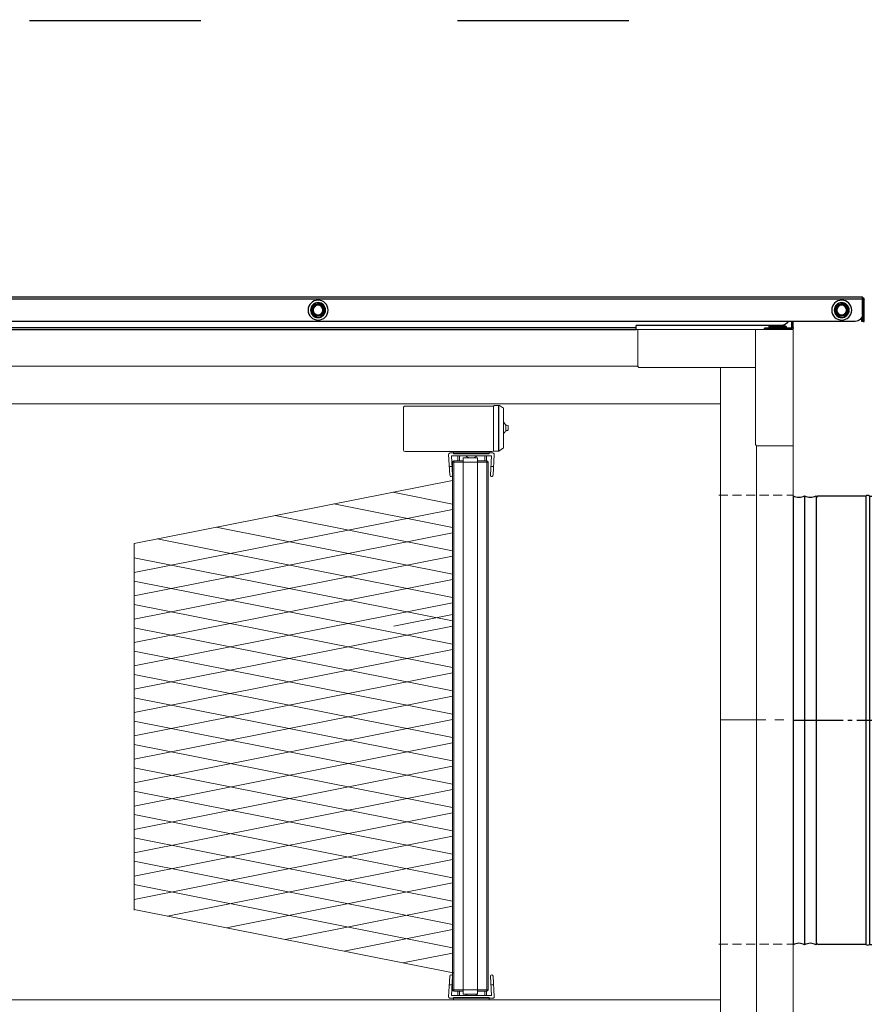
# Model space of a CAD drawing. Header units: millimetres. Extents: x -165365 to -33565, y 7406 to 103342.
# Tile 31 of 256: x -124659 to -124067, y 10757 to 11448. Entities that reach past the tile are written whole.
import ezdxf

# ---------------------------------------------------------------- set-up
doc = ezdxf.new("R2010")
doc.units = ezdxf.units.MM
doc.header["$MEASUREMENT"] = 0
for name, pattern in [('ACAD_ISO03W100', [150, 60, -90]), ('ACAD_ISO06W100', [36, 24, -3, 0, -3, 0, -3, 0, -3]), ('CENTER', [50.8, 31.75, -6.35, 6.35, -6.35]), ('CENTER2', [28.575, 19.05, -3.175, 3.175, -3.175]), ('HIDDEN', [9.525, 6.35, -3.175])]:
    doc.linetypes.add(name, pattern=pattern)
doc.layers.get('Defpoints').update_dxf_attribs({"color": 252})
for name, color, linetype in [('02___PRT_ALL_AXES', 7, 'Continuous'), ('ELEK ODGROMÓWKA', 214, 'Continuous'), ('ELEK OPIS', 140, 'Continuous')]:
    doc.layers.add(name, color=color, linetype=linetype)
doc.layers.add('Visible', color=7, linetype='Continuous', lineweight=70)
doc.styles.add('FDBES', font='simplex.shx', dxfattribs={"width": 0.7})
doc.styles.add('ROMANS', font='romans.shx')
doc.dimstyles.new('BUD_100', dxfattribs={"dimtxt": 100, "dimasz": 10, "dimexe": 2, "dimexo": 2, "dimgap": 20, "dimtad": 1, "dimdec": 4, "dimrnd": 5, "dimdsep": 46, "dimtxsty": 'FDBES', "dimblk1": 'KR', "dimblk2": 'KR', "dimsah": 1, "dimcen": 10, "dimdle": 2, "dimse1": 1, "dimse2": 1, "dimclrd": 256, "dimclrt": 256, "dimadec": 0, "dimazin": 0, "dimtfac": 0.714286, "dimtdec": 4, "dimtix": 1, "dimtofl": 0, "dimtmove": 0, "dimatfit": 3, "dimldrblk": 'KR', "dimfxl": 1, "dimtvp": 1.428571, "dimtolj": 1, "dimtzin": 0, "dimlwd": -1, "dimarcsym": 0})

# ---------------------------------------------------------------- blocks, each defined once
blk = doc.blocks.new('VVSA11c_FPVHe_SIDEVIEW_v3')
at = {"color": 7, "linetype": 'Continuous', "lineweight": 0}
for p, q in [((0, 120), (0, 1082)), ((0, 1082), (2000, 1082)), ((50.9, 147.7), (50.9, 1055.5)), ((1891.08, 1056.5), (108.92, 1056.5)), ((50.9, 1030), (1948, 1030)), ((182.1, 1030), (287, 1030)), ((205.77, 1028.8), (202.95, 1026.95)), ((202.95, 999.05), (202.95, 1026.95)), ((209.5, 1028.8), (205.77, 1028.8)), ((206.32, 1028.8), (206.32, 996.83)), ((206.6, 996.75), (206.6, 1028.8)), ((209.95, 1028.52), (209.95, 996.75)), ((210, 997.7), (210, 1028.3)), ((210, 1028.3), (211, 1028.3)), ((211, 1028.3), (272, 1028.3)), ((201.74, 1015.45), (201.92, 1015.68)), ((201.85, 1015.59), (201.92, 1015.68)), ((201.92, 1015.68), (202.11, 1015.91)), ((202.03, 1015.81), (202.18, 1015.99)), ((202.18, 1015.99), (202.28, 1016.12)), ((202.28, 1016.12), (202.45, 1016.33)), ((202.45, 1016.33), (202.65, 1016.56)), ((202.65, 1016.56), (202.85, 1016.81)), ((202.95, 1016.12), (202.85, 1016.12)), ((199.7, 1014.73), (200.68, 1015)), ((199.7, 1011.54), (199.7, 1014.73)), ((200.55, 1011.28), (200.26, 1011.36)), ((200.55, 1011.28), (200.26, 1011.36)), ((201.4, 1015.02), (200.68, 1015)), ((201.4, 1011.02), (201.11, 1011.1)), ((201.4, 1015.02), (201.4, 1011.02)), ((206.32, 996.83), (202.95, 999.05)), ((209.95, 996.75), (206.6, 996.75)), ((240.5, 995.5), (210.5, 995.5)), ((211.2, 996.5), (213, 996.5)), ((213, 995), (213, 996.5)), ((213, 996.5), (238, 996.5)), ((238, 995), (213, 995)), ((238, 996.5), (238, 995)), ((238, 996.5), (272, 996.5)), ((210.35, 979.89), (209.5, 994.44)), ((212.25, 980.01), (211.46, 993.5)), ((211.46, 993.5), (239.54, 993.5)), ((213.75, 619), (213.75, 989)), ((238.75, 989), (213.75, 989)), ((214.75, 618), (214.75, 990)), ((214.75, 990), (221.25, 990)), ((215, 990), (215, 993.5)), ((216.23, 990), (216.23, 993.5)), ((221.25, 616), (221.25, 992)), ((221.25, 992), (231.25, 992)), ((231.25, 616), (231.25, 992)), ((231.25, 990), (237.75, 990)), ((233.77, 990), (233.77, 993.5)), ((235, 990), (235, 993.5)), ((237.75, 990), (237.75, 618)), ((238.75, 980.01), (239.54, 993.5)), ((238.75, 989), (238.75, 619)), ((240.65, 979.89), (241.5, 994.44)), ((211.9, 986), (209.99, 986)), ((241.01, 986), (239.1, 986)), ((209.5, 614.06), (210.35, 628.61)), ((211.46, 615), (212.25, 628.49)), ((239.54, 615), (238.75, 628.49)), ((241.5, 614.06), (240.65, 628.61)), ((211.9, 622.5), (209.99, 622.5)), ((241.01, 622.5), (239.1, 622.5)), ((211.46, 615), (239.54, 615)), ((238.75, 619), (213.75, 619)), ((214.75, 618), (221.25, 618)), ((215, 615), (215, 618)), ((216.23, 615), (216.23, 618)), ((221.25, 616), (231.25, 616)), ((231.25, 618), (237.75, 618)), ((233.77, 615), (233.77, 618)), ((235, 615), (235, 618)), ((213, 612), (50.9, 612)), ((240.5, 613), (210.5, 613)), ((213, 613.5), (213, 612)), ((238, 613.5), (213, 613.5)), ((213, 612), (238, 612)), ((238, 612), (238, 613.5)), ((614.03, 612), (238, 612))]:
    blk.add_line(p, q, dxfattribs=at)
at = {"color": 7, "linetype": 'ByBlock', "lineweight": 0}
for p, q in [((273.18, 1027.11), (273.17, 997.59)), ((25.75, 201.42), (25.75, 1000.58)), ((461.86, 932.01), (461.86, 674.7))]:
    blk.add_line(p, q, dxfattribs=at)
at = {"color": 7, "lineweight": 0}
for p, q in [((461.86, 932.01), (238.75, 976.3)), ((238.76, 959.65), (280.7, 967.97)), ((238.76, 943.27), (321.95, 959.78)), ((461.86, 911.65), (238.76, 955.94)), ((238.76, 926.89), (363.2, 951.6)), ((238.76, 910.51), (404.44, 943.41)), ((461.86, 895.27), (238.76, 939.56)), ((238.76, 894.13), (445.69, 935.22)), ((461.86, 878.89), (238.76, 923.18)), ((238.76, 877.76), (461.86, 922.05)), ((461.86, 862.51), (238.76, 906.81)), ((238.76, 861.38), (461.86, 905.67)), ((461.86, 846.13), (238.76, 890.43)), ((238.76, 845), (461.86, 889.29)), ((280, 874.05), (238.76, 882.24)), ((461.86, 829.76), (238.76, 874.05)), ((238.76, 828.62), (461.86, 872.92)), ((461.86, 813.38), (238.76, 857.67)), ((238.76, 812.24), (461.86, 856.54)), ((461.86, 797), (238.76, 841.29)), ((238.76, 795.87), (461.86, 840.16)), ((461.86, 780.62), (238.76, 824.92)), ((238.76, 779.49), (461.86, 823.78)), ((280, 800.35), (238.76, 808.54)), ((461.86, 764.24), (238.76, 808.54)), ((238.76, 763.11), (461.86, 807.4)), ((461.86, 747.87), (238.76, 792.16)), ((238.76, 746.73), (461.86, 791.03)), ((461.86, 731.49), (238.76, 775.78)), ((238.76, 730.35), (461.86, 774.65)), ((461.86, 715.11), (238.76, 759.4)), ((238.76, 713.98), (461.86, 758.27)), ((461.86, 698.73), (238.76, 743.03)), ((238.76, 697.6), (461.86, 741.89)), ((461.86, 682.35), (238.76, 726.65)), ((238.76, 681.22), (461.86, 725.51)), ((438.52, 670.61), (238.76, 710.27)), ((238.76, 664.84), (461.86, 709.14)), ((397.27, 662.42), (238.76, 693.89)), ((238.76, 648.46), (461.86, 692.76)), ((356.02, 654.23), (238.76, 677.51)), ((461.86, 675.24), (238.41, 630.88)), ((314.78, 646.04), (238.76, 661.14)), ((273.53, 637.85), (238.76, 644.76))]:
    blk.add_line(p, q, dxfattribs=at)
at = {"color": 9, "linetype": 'HIDDEN', "lineweight": 0}
for p, q in [((52.08, 965.88), (0, 965.88)), ((52.08, 650.88), (0, 650.88))]:
    blk.add_line(p, q, dxfattribs=at)
at = {"color": 9, "linetype": 'CENTER', "lineweight": 0}
blk.add_line((50.9, 808.38), (0, 808.38), dxfattribs=at)
at = {"color": 7, "linetype": 'Continuous', "lineweight": 0}
for centre, radius, start, end in [((209.5, 1028.3), 0.5, 0, 90), ((272.03, 1027.15), 1.15, 357.71689, 91.49149), ((256.66, 971.31), 70.46, 141.20859, 141.65546), ((225.23, 1091.53), 83.97, 252.29726, 252.70129), ((229.24, 1103.98), 97.05, 252.801, 252.97579), ((232.42, 1114.42), 107.95, 252.98568, 253.14281), ((231.32, 1033.94), 37.69, 217.45355, 217.66912), ((206.6, 997.25), 0.5, 236.68937, 270), ((210.5, 994.5), 1, 90, 183.34371), ((211.2, 997.7), 1.2, 180, 270), ((240.5, 994.5), 1, 356.65629, 90), ((271.98, 997.7), 1.2, 270, 0), ((214.75, 989), 1, 90, 180), ((237.75, 989), 1, 0, 90), ((211.3, 979.95), 0.95, 183.34371, 3.34371), ((239.7, 979.95), 0.95, 176.65629, 356.65629), ((211.3, 628.55), 0.95, 356.65629, 176.65629), ((239.7, 628.55), 0.95, 3.34371, 183.34371), ((214.75, 619), 1, 180, 270), ((237.75, 619), 1, 270, 0), ((210.5, 614), 1, 176.65629, 270), ((240.5, 614), 1, 270, 3.34371)]:
    blk.add_arc(centre, radius, start, end, dxfattribs=at)
blk.add_open_spline([(201.48, 1010.9), (201.71, 1010.61), (202.16, 1010.04), (202.62, 1009.47), (202.85, 1009.19)], degree=3, knots=[0, 0, 0, 0, 0.499995, 1, 1, 1, 1], dxfattribs=at)
at = {"layer": '02___PRT_ALL_AXES', "color": 7, "linetype": 'Continuous', "lineweight": 0}
blk.add_line((224.35, 992.1), (226.65, 992.1), dxfattribs=at)
for centre, start, end in [((225.23, 997.63), 227.521, 260.94034), ((225.77, 997.63), 279.05966, 312.479), ((225.23, 610.87), 113.61121, 132.479), ((225.77, 610.87), 47.521, 66.38879)]:
    blk.add_arc(centre, 5.6, start, end, dxfattribs=at)
at = {"layer": 'Visible', "color": 7, "lineweight": 0}
for p, q in [((26.5, 1082), (26.5, 1001.33)), ((108.92, 1082), (108.92, 1056.25)), ((26.5, 1055.5), (108.17, 1055.5)), ((108.17, 1055.5), (108.92, 1056.25)), ((0, 1000.58), (25.75, 1000.58)), ((26.5, 1001.33), (25.75, 1000.58)), ((238.75, 989), (238.75, 619))]:
    blk.add_line(p, q, dxfattribs=at)
blk = doc.blocks.new('Łącznik_Mufa_Fi315')
at = {"color": 7, "linetype": 'Continuous'}
for p, q in [((0, 157.5), (0, -157.5)), ((8, 157.5), (8, -157.5))]:
    blk.add_line(p, q, dxfattribs=at)
at = {"color": 7, "linetype": 'CENTER2'}
blk.add_line((0, 0), (8, 0), dxfattribs=at)
at = {"color": 7, "linetype": 'Continuous'}
for centre, start, end in [((4, 164.43), 240, 300), ((4, -164.43), 60, 120)]:
    blk.add_arc(centre, 8, start, end, dxfattribs=at)
blk = doc.blocks.new('VVSA11c_ROOF_FPV_SIDEVIEW_v3')
at = {"color": 7, "linetype": 'Continuous'}
for p, q in [((-49.7, 1087.7), (-49.7, 1103.5)), ((-49.7, 1103.5), (-49, 1103.5)), ((-49, 1087.7), (-49, 1103.5)), ((-49, 1102.5), (-48.5, 1102.5)), ((-48.5, 1092.7), (-48.5, 1104.7)), ((-48.5, 1104.7), (997.8, 1104.7)), ((-48.5, 1103.5), (997.8, 1103.5)), ((-38.48, 1096.42), (-35.9, 1099.82)), ((-36.17, 1098.97), (-37.73, 1096.91)), ((-36.17, 1098.97), (-36.41, 1099.15)), ((-36.25, 1099.09), (-36.17, 1098.97)), ((-35.62, 1099.94), (-31.38, 1099.4)), ((-34.82, 1099.53), (-34.85, 1099.68)), ((-34.78, 1099.83), (-34.82, 1099.53)), ((-32.25, 1099.21), (-34.82, 1099.53)), ((-32.25, 1099.21), (-32.22, 1099.51)), ((-32.19, 1099.34), (-32.25, 1099.21)), ((-31.14, 1099.22), (-29.48, 1095.28)), ((-30.81, 1098.44), (-31.09, 1098.33)), ((-31.09, 1098.33), (-30.98, 1098.43)), ((-31.09, 1098.33), (-30.09, 1095.94)), ((328.52, 1096.42), (331.1, 1099.82)), ((330.83, 1098.97), (329.27, 1096.91)), ((330.83, 1098.97), (330.59, 1099.15)), ((330.75, 1099.09), (330.83, 1098.97)), ((331.38, 1099.94), (335.62, 1099.4)), ((332.18, 1099.53), (332.15, 1099.68)), ((332.22, 1099.83), (332.18, 1099.53)), ((334.75, 1099.21), (332.18, 1099.53)), ((334.75, 1099.21), (334.78, 1099.51)), ((334.81, 1099.34), (334.75, 1099.21)), ((335.86, 1099.22), (337.52, 1095.28)), ((336.19, 1098.44), (335.91, 1098.33)), ((335.91, 1098.33), (336.02, 1098.43)), ((335.91, 1098.33), (336.91, 1095.94)), ((-49, 1092.7), (-49.7, 1092.7)), ((-48.5, 1092), (-49, 1092)), ((-36.86, 1092.18), (-38.52, 1096.12)), ((-37.91, 1095.46), (-38.19, 1095.34)), ((-38.06, 1095.45), (-37.91, 1095.46)), ((-37.97, 1097.09), (-37.73, 1096.91)), ((-37.91, 1095.46), (-36.91, 1093.07)), ((-37.73, 1096.91), (-37.87, 1096.95)), ((-37.19, 1092.96), (-36.91, 1093.07)), ((-36.91, 1093.07), (-37.02, 1092.97)), ((-36.62, 1092), (-32.38, 1091.46)), ((-35.81, 1092.06), (-35.75, 1092.19)), ((-35.75, 1092.19), (-35.78, 1091.89)), ((-35.75, 1092.19), (-33.18, 1091.87)), ((-33.22, 1091.57), (-33.18, 1091.87)), ((-33.18, 1091.87), (-33.15, 1091.72)), ((-32.1, 1091.58), (-29.52, 1094.98)), ((-31.83, 1092.43), (-30.27, 1094.49)), ((-31.75, 1092.31), (-31.83, 1092.43)), ((-31.83, 1092.43), (-31.59, 1092.25)), ((-30.03, 1094.31), (-30.27, 1094.49)), ((-30.27, 1094.49), (-30.13, 1094.45)), ((-30.09, 1095.94), (-29.81, 1096.06)), ((-29.94, 1095.95), (-30.09, 1095.94)), ((330.14, 1092.18), (328.48, 1096.12)), ((329.09, 1095.46), (328.81, 1095.34)), ((328.94, 1095.45), (329.09, 1095.46)), ((329.03, 1097.09), (329.27, 1096.91)), ((329.09, 1095.46), (330.09, 1093.07)), ((329.27, 1096.91), (329.13, 1096.95)), ((329.81, 1092.96), (330.09, 1093.07)), ((330.09, 1093.07), (329.98, 1092.97)), ((330.38, 1092), (334.62, 1091.46)), ((331.19, 1092.06), (331.25, 1092.19)), ((331.25, 1092.19), (331.22, 1091.89)), ((331.25, 1092.19), (333.82, 1091.87)), ((333.78, 1091.57), (333.82, 1091.87)), ((333.82, 1091.87), (333.85, 1091.72)), ((334.9, 1091.58), (337.48, 1094.98)), ((335.17, 1092.43), (336.73, 1094.49)), ((335.25, 1092.31), (335.17, 1092.43)), ((335.17, 1092.43), (335.41, 1092.25)), ((336.97, 1094.31), (336.73, 1094.49)), ((336.73, 1094.49), (336.87, 1094.45)), ((336.91, 1095.94), (337.19, 1096.06)), ((337.06, 1095.95), (336.91, 1095.94)), ((-49, 1087.7), (-49.7, 1087.7)), ((-48, 1088), (-49, 1088)), ((-48, 1090.47), (-48, 1088)), ((-43.5, 1087.7), (992.8, 1087.7)), ((0, 1083.5), (0, 1087.7)), ((0, 1085), (1, 1085)), ((1, 1083.5), (1, 1087.7)), ((5.3, 1084.5), (16.7, 1084.5)), ((6.43, 1084.5), (6.43, 1085.38)), ((6.47, 1084.5), (6.47, 1085.37)), ((8.5, 1085), (110, 1085)), ((8.6, 1084.5), (8.6, 1085)), ((8.86, 1084.5), (8.86, 1085)), ((13.14, 1084.5), (13.14, 1085)), ((13.4, 1084.5), (13.4, 1085)), ((15.53, 1084.5), (15.53, 1085)), ((15.57, 1084.5), (15.57, 1085)), ((110, 1082), (110, 1085)), ((1, 1083.5), (0, 1083.5)), ((1.5, 1083), (1.5, 1082)), ((1.5, 1083), (20, 1083)), ((1.5, 1082), (20, 1082)), ((5, 1084.2), (5, 1083.8)), ((5, 1084.2), (17, 1084.2)), ((5.09, 1083.8), (5, 1083.8)), ((5.11, 1083.7), (5.13, 1083.63)), ((10.17, 1083.8), (5.33, 1083.8)), ((10.13, 1083.5), (5.67, 1083.5)), ((5.67, 1083.5), (5.68, 1083.5)), ((10.13, 1083.5), (11, 1083)), ((10.88, 1083.41), (11.12, 1083.8)), ((11, 1083), (11.29, 1083.5)), ((16.4, 1083.8), (11.12, 1083.8)), ((16.09, 1083.5), (11.29, 1083.5)), ((14, 1082), (14, 1083)), ((16.66, 1083.26), (16.69, 1083.42)), ((17, 1083.8), (16.74, 1083.8)), ((17, 1084.2), (17, 1083.8)), ((20, 1082), (20, 1083)), ((866, 1083.5), (110, 1083.5)), ((866, 1082), (110, 1082))]:
    blk.add_line(p, q, dxfattribs=at)
for points in [[(5.13, 1083.63), (5.17, 1083.52), (5.21, 1083.41), (5.26, 1083.3), (5.32, 1083.19)], [(16.69, 1083.42), (16.72, 1083.54), (16.74, 1083.7)]]:
    blk.add_lwpolyline(points, dxfattribs=at)
for centre, radius in [((-34, 1095.7), 7), ((-34, 1095.7), 5.25), ((-34, 1095.7), 4.95), ((-34, 1095.7), 3.7), ((-34, 1095.7), 3.4), ((333, 1095.7), 7), ((333, 1095.7), 5.25), ((333, 1095.7), 4.95), ((333, 1095.7), 3.7), ((333, 1095.7), 3.4)]:
    blk.add_circle(centre, radius, dxfattribs=at)
for centre, radius, start, end in [((-48.5, 1103.5), 1.2, 90, 180), ((-48.5, 1103.5), 0.5, 90, 180), ((155.86, 949.8), 243.3, 141.94347, 142.14793), ((-34, 1095.7), 4.07, 102.08788, 123.54645), ((-34, 1095.7), 3.92, 102.08579, 123.54893), ((-35.66, 1099.64), 0.3, 82.81718, 142.81718), ((-67.92, 809.3), 292.26, 83.50362, 83.67382), ((-34, 1095.7), 3.92, 42.08733, 63.54755), ((-70.22, 824.65), 277.31, 81.93789, 82.11743), ((-34, 1095.7), 4.07, 42.05818, 63.5586), ((-31.42, 1099.1), 0.3, 22.81718, 82.81718), ((522.86, 949.8), 243.3, 141.94347, 142.14793), ((333, 1095.7), 4.07, 102.08788, 123.54645), ((333, 1095.7), 3.92, 102.08579, 123.54893), ((331.34, 1099.64), 0.3, 82.81718, 142.81718), ((299.08, 809.3), 292.26, 83.50362, 83.67382), ((333, 1095.7), 3.92, 42.08733, 63.54755), ((296.78, 824.65), 277.31, 81.93789, 82.11743), ((333, 1095.7), 4.07, 42.05818, 63.5586), ((335.58, 1099.1), 0.3, 22.81718, 82.81718), ((-43.5, 1092.7), 5, 180, 270), ((-38.24, 1096.23), 0.3, 142.81718, 202.81718), ((314.34, 836.78), 437.89, 143.54757, 143.66126), ((224.88, 1202.29), 283.82, 201.93734, 202.11279), ((-34, 1095.7), 4.07, 162.07732, 183.56034), ((-34, 1095.7), 3.92, 162.085, 183.54937), ((-34, 1095.7), 4.07, 222.08785, 243.54641), ((231.3, 1209.66), 292.59, 203.50377, 203.67378), ((-34, 1095.7), 3.92, 222.08545, 243.54855), ((-36.58, 1092.3), 0.3, 202.81718, 262.81718), ((-2.59, 1332.97), 243.19, 261.94349, 262.14803), ((-34, 1095.7), 3.92, 282.08685, 303.54701), ((-34, 1095.7), 4.07, 282.0796, 303.5771), ((11.28, 1484.01), 394.8, 263.53799, 263.66406), ((-32.34, 1091.76), 0.3, 262.81718, 322.81718), ((-34, 1095.7), 3.92, 342.085, 3.54937), ((-34, 1095.7), 4.07, 342.09718, 3.54423), ((-211.66, 1228.94), 225.92, 323.46487, 323.68489), ((-250.67, 1006.08), 238.33, 21.94467, 22.15335), ((-29.76, 1095.17), 0.3, 322.81719, 22.81718), ((328.76, 1096.23), 0.3, 142.81718, 202.81718), ((681.34, 836.78), 437.89, 143.54757, 143.66126), ((591.88, 1202.29), 283.82, 201.93734, 202.11279), ((333, 1095.7), 4.07, 162.07732, 183.56034), ((333, 1095.7), 3.92, 162.085, 183.54937), ((333, 1095.7), 4.07, 222.08785, 243.54641), ((598.3, 1209.66), 292.59, 203.50377, 203.67378), ((333, 1095.7), 3.92, 222.08545, 243.54855), ((330.42, 1092.3), 0.3, 202.81718, 262.81718), ((364.41, 1332.97), 243.19, 261.94349, 262.14803), ((333, 1095.7), 3.92, 282.08685, 303.54701), ((333, 1095.7), 4.07, 282.0796, 303.5771), ((378.28, 1484.01), 394.8, 263.53799, 263.66406), ((334.66, 1091.76), 0.3, 262.81718, 322.81718), ((333, 1095.7), 3.92, 342.085, 3.54937), ((333, 1095.7), 4.07, 342.09718, 3.54423), ((155.34, 1228.94), 225.92, 323.46487, 323.68489), ((116.33, 1006.08), 238.33, 21.94467, 22.15335), ((337.24, 1095.17), 0.3, 322.81719, 22.81718), ((8.5, 1091), 6, 213.48606, 270), ((5.3, 1084.2), 0.3, 90, 180), ((16.7, 1084.2), 0.3, 0, 90), ((1.5, 1083.5), 1.5, 180, 270), ((1.5, 1083.5), 0.5, 180, 270), ((5.3, 1083.8), 0.3, 180, 242.91545), ((7.18, 1084.47), 2.2, 197.86494, 200.50163), ((22.98, 1080.28), 17.99, 168.71503, 169.97916), ((24.09, 1080.17), 18.72, 169.74719, 171.29869), ((16.09, 1083.75), 0.255, 269.93745, 274.32132), ((-1, 1086.93), 18.02, 348.74909, 349.69971), ((16.7, 1083.8), 0.3, 271.51039, 0), ((-0.86, 1086.9), 17.87, 349.69954, 350.01301)]:
    blk.add_arc(centre, radius, start, end, dxfattribs=at)
for major_axis, start_param, end_param in [((1.08, 4.29), -4.697066, -4.581337), ((2.48, -0.62), 0.445211, 0.798952)]:
    blk.add_ellipse((11, 1083), major_axis=major_axis, ratio=0.525577, start_param=start_param, end_param=end_param, dxfattribs=at)
for points, knots in [([(-36.41, 1099.15), (-36.4, 1099.15), (-36.4, 1099.15), (-36.4, 1099.15), (-36.39, 1099.15), (-36.37, 1099.15), (-36.35, 1099.15), (-36.33, 1099.14), (-36.29, 1099.12), (-36.27, 1099.1), (-36.25, 1099.09)], [0, 0, 0, 0, 0.009265, 0.03108, 0.102145, 0.196534, 0.311212, 0.450383, 0.614652, 1, 1, 1, 1]), ([(-35.9, 1099.82), (-35.89, 1099.83), (-35.87, 1099.83), (-35.85, 1099.83), (-35.82, 1099.83), (-35.77, 1099.81), (-35.74, 1099.79), (-35.71, 1099.78)], [0, 0, 0, 0, 0.133951, 0.226494, 0.341567, 0.634832, 1, 1, 1, 1]), ([(-35.62, 1099.94), (-35.63, 1099.94), (-35.64, 1099.93), (-35.66, 1099.91), (-35.68, 1099.89), (-35.7, 1099.84), (-35.71, 1099.8), (-35.71, 1099.78)], [0, 0, 0, 0, 0.133951, 0.226494, 0.341567, 0.634832, 1, 1, 1, 1]), ([(-34.85, 1099.68), (-34.85, 1099.7), (-34.84, 1099.74), (-34.82, 1099.78), (-34.81, 1099.81), (-34.8, 1099.82), (-34.79, 1099.83), (-34.78, 1099.83)], [0, 0, 0, 0, 0.385449, 0.688409, 0.802934, 0.891628, 1, 1, 1, 1]), ([(-32.22, 1099.51), (-32.22, 1099.51), (-32.21, 1099.51), (-32.21, 1099.5), (-32.2, 1099.49), (-32.2, 1099.48), (-32.19, 1099.46), (-32.19, 1099.44), (-32.19, 1099.4), (-32.18, 1099.37), (-32.19, 1099.34)], [0, 0, 0, 0, 0.009192, 0.03095, 0.101938, 0.196307, 0.311002, 0.45021, 0.614527, 1, 1, 1, 1]), ([(-31.38, 1099.4), (-31.37, 1099.4), (-31.36, 1099.39), (-31.35, 1099.37), (-31.34, 1099.34), (-31.33, 1099.29), (-31.33, 1099.25), (-31.33, 1099.22)], [0, 0, 0, 0, 0.133951, 0.226494, 0.341567, 0.634832, 1, 1, 1, 1]), ([(-31.14, 1099.22), (-31.14, 1099.23), (-31.16, 1099.24), (-31.18, 1099.24), (-31.21, 1099.24), (-31.26, 1099.24), (-31.3, 1099.23), (-31.33, 1099.22)], [0, 0, 0, 0, 0.133951, 0.226494, 0.341567, 0.634832, 1, 1, 1, 1]), ([(-31.33, 1099.22), (-31.27, 1099.09), (-31.15, 1098.83), (-31.04, 1098.56), (-30.98, 1098.43)], [0, 0, 0, 0, 0.497255, 1, 1, 1, 1]), ([(-30.98, 1098.43), (-30.96, 1098.43), (-30.92, 1098.44), (-30.88, 1098.45), (-30.85, 1098.45), (-30.83, 1098.45), (-30.82, 1098.45), (-30.81, 1098.44)], [0, 0, 0, 0, 0.385554, 0.688592, 0.80313, 0.891807, 1, 1, 1, 1]), ([(330.59, 1099.15), (330.6, 1099.15), (330.6, 1099.15), (330.6, 1099.15), (330.61, 1099.15), (330.63, 1099.15), (330.65, 1099.15), (330.67, 1099.14), (330.71, 1099.12), (330.73, 1099.1), (330.75, 1099.09)], [0, 0, 0, 0, 0.009265, 0.03108, 0.102145, 0.196534, 0.311212, 0.450383, 0.614652, 1, 1, 1, 1]), ([(331.1, 1099.82), (331.11, 1099.83), (331.13, 1099.83), (331.15, 1099.83), (331.18, 1099.83), (331.23, 1099.81), (331.26, 1099.79), (331.29, 1099.78)], [0, 0, 0, 0, 0.133951, 0.226494, 0.341567, 0.634832, 1, 1, 1, 1]), ([(331.38, 1099.94), (331.37, 1099.94), (331.36, 1099.93), (331.34, 1099.91), (331.32, 1099.89), (331.3, 1099.84), (331.29, 1099.8), (331.29, 1099.78)], [0, 0, 0, 0, 0.133951, 0.226494, 0.341567, 0.634832, 1, 1, 1, 1]), ([(332.15, 1099.68), (332.15, 1099.7), (332.16, 1099.74), (332.18, 1099.78), (332.19, 1099.81), (332.2, 1099.82), (332.21, 1099.83), (332.22, 1099.83)], [0, 0, 0, 0, 0.385449, 0.688409, 0.802934, 0.891628, 1, 1, 1, 1]), ([(334.78, 1099.51), (334.78, 1099.51), (334.79, 1099.51), (334.79, 1099.5), (334.8, 1099.49), (334.8, 1099.48), (334.81, 1099.46), (334.81, 1099.44), (334.81, 1099.4), (334.82, 1099.37), (334.81, 1099.34)], [0, 0, 0, 0, 0.009192, 0.03095, 0.101938, 0.196307, 0.311002, 0.45021, 0.614527, 1, 1, 1, 1]), ([(335.62, 1099.4), (335.63, 1099.4), (335.64, 1099.39), (335.65, 1099.37), (335.66, 1099.34), (335.67, 1099.29), (335.67, 1099.25), (335.67, 1099.22)], [0, 0, 0, 0, 0.133951, 0.226494, 0.341567, 0.634832, 1, 1, 1, 1]), ([(335.86, 1099.22), (335.86, 1099.23), (335.84, 1099.24), (335.82, 1099.24), (335.79, 1099.24), (335.74, 1099.24), (335.7, 1099.23), (335.67, 1099.22)], [0, 0, 0, 0, 0.133951, 0.226494, 0.341567, 0.634832, 1, 1, 1, 1]), ([(335.67, 1099.22), (335.73, 1099.09), (335.85, 1098.83), (335.96, 1098.56), (336.02, 1098.43)], [0, 0, 0, 0, 0.497255, 1, 1, 1, 1]), ([(336.02, 1098.43), (336.04, 1098.43), (336.08, 1098.44), (336.12, 1098.45), (336.15, 1098.45), (336.17, 1098.45), (336.18, 1098.45), (336.19, 1098.44)], [0, 0, 0, 0, 0.385554, 0.688592, 0.80313, 0.891807, 1, 1, 1, 1]), ([(-38.52, 1096.12), (-38.52, 1096.13), (-38.52, 1096.14), (-38.5, 1096.16), (-38.48, 1096.19), (-38.44, 1096.22), (-38.41, 1096.24), (-38.39, 1096.25)], [0, 0, 0, 0, 0.133951, 0.226494, 0.341567, 0.634832, 1, 1, 1, 1]), ([(-38.48, 1096.42), (-38.48, 1096.41), (-38.48, 1096.39), (-38.48, 1096.37), (-38.46, 1096.34), (-38.43, 1096.3), (-38.4, 1096.27), (-38.39, 1096.25)], [0, 0, 0, 0, 0.133951, 0.226494, 0.341567, 0.634832, 1, 1, 1, 1]), ([(-38.19, 1095.34), (-38.19, 1095.34), (-38.19, 1095.34), (-38.19, 1095.35), (-38.18, 1095.36), (-38.17, 1095.37), (-38.16, 1095.39), (-38.14, 1095.4), (-38.11, 1095.42), (-38.08, 1095.44), (-38.06, 1095.45)], [0, 0, 0, 0, 0.009193, 0.030951, 0.101941, 0.19631, 0.311005, 0.450213, 0.614529, 1, 1, 1, 1]), ([(-37.87, 1096.95), (-37.89, 1096.97), (-37.92, 1096.99), (-37.95, 1097.03), (-37.96, 1097.05), (-37.97, 1097.07), (-37.97, 1097.08), (-37.97, 1097.09)], [0, 0, 0, 0, 0.385569, 0.688617, 0.803158, 0.891833, 1, 1, 1, 1]), ([(-37.02, 1092.97), (-37.04, 1092.97), (-37.08, 1092.96), (-37.12, 1092.95), (-37.15, 1092.95), (-37.17, 1092.95), (-37.18, 1092.95), (-37.19, 1092.96)], [0, 0, 0, 0, 0.385449, 0.688409, 0.802934, 0.891628, 1, 1, 1, 1]), ([(-36.86, 1092.18), (-36.86, 1092.17), (-36.84, 1092.16), (-36.82, 1092.16), (-36.79, 1092.16), (-36.74, 1092.16), (-36.7, 1092.17), (-36.67, 1092.18)], [0, 0, 0, 0, 0.133951, 0.226494, 0.341567, 0.634832, 1, 1, 1, 1]), ([(-36.62, 1092), (-36.63, 1092), (-36.64, 1092.01), (-36.65, 1092.03), (-36.66, 1092.06), (-36.67, 1092.11), (-36.67, 1092.15), (-36.67, 1092.18)], [0, 0, 0, 0, 0.133951, 0.226494, 0.341567, 0.634832, 1, 1, 1, 1]), ([(-35.78, 1091.89), (-35.78, 1091.89), (-35.79, 1091.89), (-35.79, 1091.9), (-35.8, 1091.91), (-35.8, 1091.92), (-35.81, 1091.94), (-35.81, 1091.96), (-35.81, 1092), (-35.82, 1092.03), (-35.81, 1092.06)], [0, 0, 0, 0, 0.009265, 0.03108, 0.102145, 0.196535, 0.311212, 0.450384, 0.614652, 1, 1, 1, 1]), ([(-33.15, 1091.72), (-33.15, 1091.7), (-33.16, 1091.66), (-33.18, 1091.62), (-33.19, 1091.59), (-33.2, 1091.58), (-33.21, 1091.57), (-33.22, 1091.57)], [0, 0, 0, 0, 0.385571, 0.68862, 0.803161, 0.891836, 1, 1, 1, 1]), ([(-32.38, 1091.46), (-32.37, 1091.46), (-32.36, 1091.47), (-32.34, 1091.49), (-32.32, 1091.51), (-32.3, 1091.56), (-32.29, 1091.6), (-32.29, 1091.62)], [0, 0, 0, 0, 0.133951, 0.226494, 0.341567, 0.634832, 1, 1, 1, 1]), ([(-31.75, 1092.31), (-31.84, 1092.19), (-32.02, 1091.97), (-32.2, 1091.74), (-32.29, 1091.62)], [0, 0, 0, 0, 0.502746, 1, 1, 1, 1]), ([(-32.1, 1091.58), (-32.11, 1091.57), (-32.13, 1091.57), (-32.15, 1091.57), (-32.18, 1091.57), (-32.23, 1091.59), (-32.26, 1091.61), (-32.29, 1091.62)], [0, 0, 0, 0, 0.133951, 0.226494, 0.341567, 0.634832, 1, 1, 1, 1]), ([(-31.59, 1092.25), (-31.6, 1092.25), (-31.6, 1092.25), (-31.6, 1092.25), (-31.61, 1092.25), (-31.63, 1092.25), (-31.65, 1092.25), (-31.67, 1092.26), (-31.71, 1092.28), (-31.73, 1092.3), (-31.75, 1092.31)], [0, 0, 0, 0, 0.009202, 0.030967, 0.101966, 0.196337, 0.31103, 0.450233, 0.614544, 1, 1, 1, 1]), ([(-30.13, 1094.45), (-30.11, 1094.43), (-30.08, 1094.41), (-30.05, 1094.37), (-30.04, 1094.35), (-30.03, 1094.33), (-30.03, 1094.32), (-30.03, 1094.31)], [0, 0, 0, 0, 0.385581, 0.688638, 0.803179, 0.891852, 1, 1, 1, 1]), ([(-29.81, 1096.06), (-29.81, 1096.06), (-29.81, 1096.06), (-29.81, 1096.05), (-29.82, 1096.04), (-29.83, 1096.03), (-29.84, 1096.01), (-29.86, 1096), (-29.89, 1095.98), (-29.92, 1095.96), (-29.94, 1095.95)], [0, 0, 0, 0, 0.009185, 0.030937, 0.101918, 0.196284, 0.310982, 0.450193, 0.614514, 1, 1, 1, 1]), ([(-29.48, 1095.28), (-29.48, 1095.27), (-29.48, 1095.26), (-29.5, 1095.24), (-29.52, 1095.21), (-29.56, 1095.18), (-29.59, 1095.16), (-29.61, 1095.15)], [0, 0, 0, 0, 0.133951, 0.226494, 0.341567, 0.634832, 1, 1, 1, 1]), ([(-29.52, 1094.98), (-29.52, 1094.99), (-29.52, 1095.01), (-29.52, 1095.03), (-29.54, 1095.06), (-29.57, 1095.1), (-29.6, 1095.13), (-29.61, 1095.15)], [0, 0, 0, 0, 0.133951, 0.226494, 0.341567, 0.634832, 1, 1, 1, 1]), ([(328.48, 1096.12), (328.48, 1096.13), (328.48, 1096.14), (328.5, 1096.16), (328.52, 1096.19), (328.56, 1096.22), (328.59, 1096.24), (328.61, 1096.25)], [0, 0, 0, 0, 0.133951, 0.226494, 0.341567, 0.634832, 1, 1, 1, 1]), ([(328.52, 1096.42), (328.52, 1096.41), (328.52, 1096.39), (328.52, 1096.37), (328.54, 1096.34), (328.57, 1096.3), (328.6, 1096.27), (328.61, 1096.25)], [0, 0, 0, 0, 0.133951, 0.226494, 0.341567, 0.634832, 1, 1, 1, 1]), ([(328.81, 1095.34), (328.81, 1095.34), (328.81, 1095.34), (328.81, 1095.35), (328.82, 1095.36), (328.83, 1095.37), (328.84, 1095.39), (328.86, 1095.4), (328.89, 1095.42), (328.92, 1095.44), (328.94, 1095.45)], [0, 0, 0, 0, 0.009193, 0.030951, 0.101941, 0.19631, 0.311005, 0.450213, 0.614529, 1, 1, 1, 1]), ([(329.13, 1096.95), (329.11, 1096.97), (329.08, 1096.99), (329.05, 1097.03), (329.04, 1097.05), (329.03, 1097.07), (329.03, 1097.08), (329.03, 1097.09)], [0, 0, 0, 0, 0.385569, 0.688617, 0.803158, 0.891833, 1, 1, 1, 1]), ([(329.98, 1092.97), (329.96, 1092.97), (329.92, 1092.96), (329.88, 1092.95), (329.85, 1092.95), (329.83, 1092.95), (329.82, 1092.95), (329.81, 1092.96)], [0, 0, 0, 0, 0.385449, 0.688409, 0.802934, 0.891628, 1, 1, 1, 1]), ([(330.14, 1092.18), (330.14, 1092.17), (330.16, 1092.16), (330.18, 1092.16), (330.21, 1092.16), (330.26, 1092.16), (330.3, 1092.17), (330.33, 1092.18)], [0, 0, 0, 0, 0.133951, 0.226494, 0.341567, 0.634832, 1, 1, 1, 1]), ([(330.38, 1092), (330.37, 1092), (330.36, 1092.01), (330.35, 1092.03), (330.34, 1092.06), (330.33, 1092.11), (330.33, 1092.15), (330.33, 1092.18)], [0, 0, 0, 0, 0.133951, 0.226494, 0.341567, 0.634832, 1, 1, 1, 1]), ([(331.22, 1091.89), (331.22, 1091.89), (331.21, 1091.89), (331.21, 1091.9), (331.2, 1091.91), (331.2, 1091.92), (331.19, 1091.94), (331.19, 1091.96), (331.19, 1092), (331.18, 1092.03), (331.19, 1092.06)], [0, 0, 0, 0, 0.009265, 0.03108, 0.102145, 0.196535, 0.311212, 0.450384, 0.614652, 1, 1, 1, 1]), ([(333.85, 1091.72), (333.85, 1091.7), (333.84, 1091.66), (333.82, 1091.62), (333.81, 1091.59), (333.8, 1091.58), (333.79, 1091.57), (333.78, 1091.57)], [0, 0, 0, 0, 0.385571, 0.68862, 0.803161, 0.891836, 1, 1, 1, 1]), ([(334.62, 1091.46), (334.63, 1091.46), (334.64, 1091.47), (334.66, 1091.49), (334.68, 1091.51), (334.7, 1091.56), (334.71, 1091.6), (334.71, 1091.62)], [0, 0, 0, 0, 0.133951, 0.226494, 0.341567, 0.634832, 1, 1, 1, 1]), ([(335.25, 1092.31), (335.16, 1092.19), (334.98, 1091.97), (334.8, 1091.74), (334.71, 1091.62)], [0, 0, 0, 0, 0.502746, 1, 1, 1, 1]), ([(334.9, 1091.58), (334.89, 1091.57), (334.87, 1091.57), (334.85, 1091.57), (334.82, 1091.57), (334.77, 1091.59), (334.74, 1091.61), (334.71, 1091.62)], [0, 0, 0, 0, 0.133951, 0.226494, 0.341567, 0.634832, 1, 1, 1, 1]), ([(335.41, 1092.25), (335.4, 1092.25), (335.4, 1092.25), (335.4, 1092.25), (335.39, 1092.25), (335.37, 1092.25), (335.35, 1092.25), (335.33, 1092.26), (335.29, 1092.28), (335.27, 1092.3), (335.25, 1092.31)], [0, 0, 0, 0, 0.009202, 0.030967, 0.101966, 0.196337, 0.31103, 0.450233, 0.614544, 1, 1, 1, 1]), ([(336.87, 1094.45), (336.89, 1094.43), (336.92, 1094.41), (336.95, 1094.37), (336.96, 1094.35), (336.97, 1094.33), (336.97, 1094.32), (336.97, 1094.31)], [0, 0, 0, 0, 0.385581, 0.688638, 0.803179, 0.891852, 1, 1, 1, 1]), ([(337.19, 1096.06), (337.19, 1096.06), (337.19, 1096.06), (337.19, 1096.05), (337.18, 1096.04), (337.17, 1096.03), (337.16, 1096.01), (337.14, 1096), (337.11, 1095.98), (337.08, 1095.96), (337.06, 1095.95)], [0, 0, 0, 0, 0.009185, 0.030937, 0.101918, 0.196284, 0.310982, 0.450193, 0.614514, 1, 1, 1, 1]), ([(337.52, 1095.28), (337.52, 1095.27), (337.52, 1095.26), (337.5, 1095.24), (337.48, 1095.21), (337.44, 1095.18), (337.41, 1095.16), (337.39, 1095.15)], [0, 0, 0, 0, 0.133951, 0.226494, 0.341567, 0.634832, 1, 1, 1, 1]), ([(337.48, 1094.98), (337.48, 1094.99), (337.48, 1095.01), (337.48, 1095.03), (337.46, 1095.06), (337.43, 1095.1), (337.4, 1095.13), (337.39, 1095.15)], [0, 0, 0, 0, 0.133951, 0.226494, 0.341567, 0.634832, 1, 1, 1, 1]), ([(5.13, 1083.7), (5.13, 1083.68), (5.17, 1083.58), (5.22, 1083.48), (5.26, 1083.41)], [0, 0, 0, 0, 0.244255, 1, 1, 1, 1]), ([(5.32, 1083.19), (5.31, 1083.2), (5.28, 1083.27), (5.26, 1083.35), (5.26, 1083.41)], [0, 0, 0, 0, 0.253242, 1, 1, 1, 1]), ([(5.67, 1083.5), (5.59, 1083.5), (5.43, 1083.58), (5.35, 1083.72), (5.33, 1083.8)], [0, 0, 0, 0, 0.512258, 1, 1, 1, 1]), ([(10.13, 1083.5), (10.13, 1083.5), (10.13, 1083.51), (10.12, 1083.53), (10.13, 1083.56), (10.13, 1083.62), (10.15, 1083.7), (10.16, 1083.76), (10.17, 1083.8)], [0, 0, 0, 0, 0.035403, 0.100735, 0.197014, 0.321257, 0.635051, 1, 1, 1, 1]), ([(10.17, 1083.8), (10.23, 1083.77), (10.47, 1083.64), (10.71, 1083.51), (10.88, 1083.41)], [0, 0, 0, 0, 0.249225, 1, 1, 1, 1]), ([(11, 1083), (11, 1083), (11, 1083.01), (11, 1083.01), (10.99, 1083.03), (10.99, 1083.04), (10.98, 1083.07), (10.97, 1083.1), (10.96, 1083.15), (10.94, 1083.21), (10.92, 1083.3), (10.9, 1083.36), (10.88, 1083.41)], [0, 0, 0, 0, 0.008018, 0.029529, 0.063206, 0.107403, 0.160262, 0.220144, 0.355916, 0.506553, 0.666542, 1, 1, 1, 1]), ([(11.29, 1083.5), (11.29, 1083.5), (11.29, 1083.5), (11.29, 1083.51), (11.28, 1083.52), (11.28, 1083.53), (11.27, 1083.54), (11.26, 1083.57), (11.24, 1083.6), (11.21, 1083.65), (11.17, 1083.71), (11.14, 1083.76), (11.12, 1083.8)], [0, 0, 0, 0, 0.007203, 0.025031, 0.053114, 0.090921, 0.137666, 0.19244, 0.322469, 0.474132, 0.64115, 1, 1, 1, 1]), ([(16.11, 1083.5), (16.15, 1083.5), (16.22, 1083.52), (16.34, 1083.62), (16.39, 1083.73), (16.4, 1083.8)], [0, 0, 0, 0, 0.240687, 0.493197, 1, 1, 1, 1]), ([(16.11, 1083.5), (16.14, 1083.46), (16.25, 1083.3), (16.35, 1083.13), (16.42, 1083)], [0, 0, 0, 0, 0.260294, 1, 1, 1, 1]), ([(16.4, 1083.8), (16.42, 1083.77), (16.52, 1083.64), (16.61, 1083.51), (16.67, 1083.41)], [0, 0, 0, 0, 0.258747, 1, 1, 1, 1]), ([(16.66, 1083.26), (16.67, 1083.3), (16.67, 1083.35), (16.67, 1083.4), (16.67, 1083.41)], [0, 0, 0, 0, 0.747401, 1, 1, 1, 1]), ([(16.74, 1083.7), (16.75, 1083.73), (16.75, 1083.76), (16.74, 1083.79), (16.74, 1083.8)], [0, 0, 0, 0, 0.745585, 1, 1, 1, 1])]:
    blk.add_open_spline(points, degree=3, knots=knots, dxfattribs=at)
blk.add_open_spline([(5.11, 1083.7), (5.1, 1083.73), (5.09, 1083.77), (5.09, 1083.8)], degree=3, dxfattribs=at)
blk = doc.blocks.new('ADAMP_FI315_SIDEVIEW_v4')
at = {"color": 7}
for p, q in [((0, 155.3), (0, -155.3)), ((170, 155.3), (170, 47)), ((132.5, -157.25), (132.5, -47)), ((135, -157.25), (135, -47))]:
    blk.add_line(p, q, dxfattribs=at)
for p, q in [((35, 157.25), (1.92, 157.25)), ((35, 157.25), (35, -157.25)), ((37.5, 157.25), (132.5, 157.25)), ((37.5, 157.25), (37.5, -157.25)), ((132.5, 157.25), (132.5, 47)), ((135, 157.25), (168.08, 157.25)), ((135, 157.25), (135, 47)), ((170, -47), (170, -155.3)), ((35, -157.25), (1.92, -157.25)), ((37.5, -157.25), (132.5, -157.25)), ((135, -157.25), (168.08, -157.25))]:
    blk.add_line(p, q)
at = {"color": 9, "linetype": 'ACAD_ISO06W100'}
for p, q in [((96.98, 47), (121.87, 144.59)), ((48.13, -144.59), (73.76, -44.09))]:
    blk.add_line(p, q, dxfattribs=at)
at = {"color": 7, "linetype": 'Continuous'}
for p, q in [((85, 47), (85, 45.5)), ((85, 47), (220, 47)), ((220, -47), (220, 47)), ((81.5, 3), (81.5, -3)), ((88, 3.5), (82, 3.5)), ((88.5, -3), (88.5, 3)), ((82, -3.5), (88, -3.5)), ((85, -47), (85, -45.5)), ((220, -47), (85, -47))]:
    blk.add_line(p, q, dxfattribs=at)
at = {"color": 9, "linetype": 'CENTER2'}
blk.add_line((0, 0), (220, 0), dxfattribs=at)
at = {"color": 7, "linetype": 'Continuous'}
for centre, radius, start, end in [((1.95, 155.3), 1.95, 89.07517, 180), ((168.05, 155.3), 1.95, 0, 90.92483), ((85, 0), 45.5, 90, 270), ((82, 3), 0.5, 90, 180), ((88, 3), 0.5, 0, 90), ((82, -3), 0.5, 180, 270), ((88, -3), 0.5, 270, 0), ((1.95, -155.3), 1.95, 180, 270.92483), ((168.05, -155.3), 1.95, 269.07517, 0)]:
    blk.add_arc(centre, radius, start, end, dxfattribs=at)
for centre, start, end in [((36.25, 155.78), 49.7165, 130.2835), ((133.75, 155.78), 49.7165, 130.2835), ((36.25, -155.78), 229.7165, 310.2835)]:
    blk.add_arc(centre, 1.93, start, end)
at = {"color": 7}
blk.add_arc((133.75, -155.78), 1.93, 229.7165, 310.2835, dxfattribs=at)
blk = doc.blocks.new('KR')
for p, q in [((0, -14), (0, 14)), ((-7, 0), (7, 0))]:
    blk.add_line(p, q)
at = {"color": 2}
blk.add_line((-4.95, -4.95), (4.95, 4.95), dxfattribs=at)
blk = doc.blocks.new('*D28262')
at = {"layer": 'Defpoints', "color": 0}
for p in [(-130352.14, 14967.51), (-130352.14, 14967.51), (-130095.3, 14321.01), (-122805.52, 11448.47), (-130352.14, 10967.51)]:
    blk.add_point(p, dxfattribs=at)
at = {"layer": 'ELEK OPIS', "ltscale": 15}
blk.add_arc((-130352.14, 14967.51), 695.65, 270.82363, 334.17637, dxfattribs=at)
at = {"layer": 'ELEK OPIS', "linetype": 'ByBlock', "xscale": 10, "yscale": 10, "zscale": 10}
for p, rotation in [((-129721.66, 14673.52), 64.58818343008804), ((-130352.14, 14271.86), 180.4118165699)]:
    blk.add_blockref('KR', p, dxfattribs=dict(at, rotation=rotation))
at = {"layer": 'ELEK OPIS', "insert": (-130015.97, 14439.84), "char_height": 100, "attachment_point": 5, "rotation": 32.5, "style": 'ROMANS'}
blk.add_mtext('\\A1;65%%d', dxfattribs=at)

msp = doc.modelspace()

# ---------------------------------------------------------------- linework, layer by layer
at = {"layer": 'ELEK ODGROMÓWKA', "color": 0, "linetype": 'ACAD_ISO03W100', "ltscale": 2}
msp.add_line((-130352.13579, 11447.51216, -37024.5871), (-122805.72678, 11447.51216, -37024.5871), dxfattribs=at)

# ---------------------------------------------------------------- block references
at = {"xscale": -1}
for name in ['VVSA11c_ROOF_FPV_SIDEVIEW_v3', 'VVSA11c_FPVHe_SIDEVIEW_v3']:
    msp.add_blockref(name, (-124116.90506, 10148.57322, -37024.5871), dxfattribs=at)
at = {"extrusion": (-1.22461e-16, 0, -1), "xscale": -1}
for name, p in [('Łącznik_Mufa_Fi315', (124116.90506, 10956.57322, 37024.5871)), ('Łącznik_Mufa_Fi315', (124108.90506, 10956.57322, 37024.5871)), ('ADAMP_FI315_SIDEVIEW_v4', (124100.90506, 10956.57322, 37024.5871))]:
    msp.add_blockref(name, p, dxfattribs=at)

# ---------------------------------------------------------------- dimensions: what is measured, and where the dimension line sits
at = {"layer": 'ELEK OPIS', "ltscale": 15}
dim = msp.add_angular_dim_2l(base=(-130095.29649, 14321.00892), line1=((-130352.13579, 14967.51216, -37024.5871), (-122805.51547, 11448.46531, -37024.5871)), line2=((-130352.13579, 10967.51216, -37024.5871), (-130352.13579, 14967.51216, -37024.5871)), dimstyle='BUD_100', override={"dimtxsty": 'ROMANS', "dimldrblk": 'KR'}, dxfattribs=at)
dim.commit()
dim.dimension.update_dxf_attribs({"geometry": '*D28262', "text_midpoint": (-130015.97277, 14439.84191, -37024.5871)})

doc.saveas('drawing.dxf')
